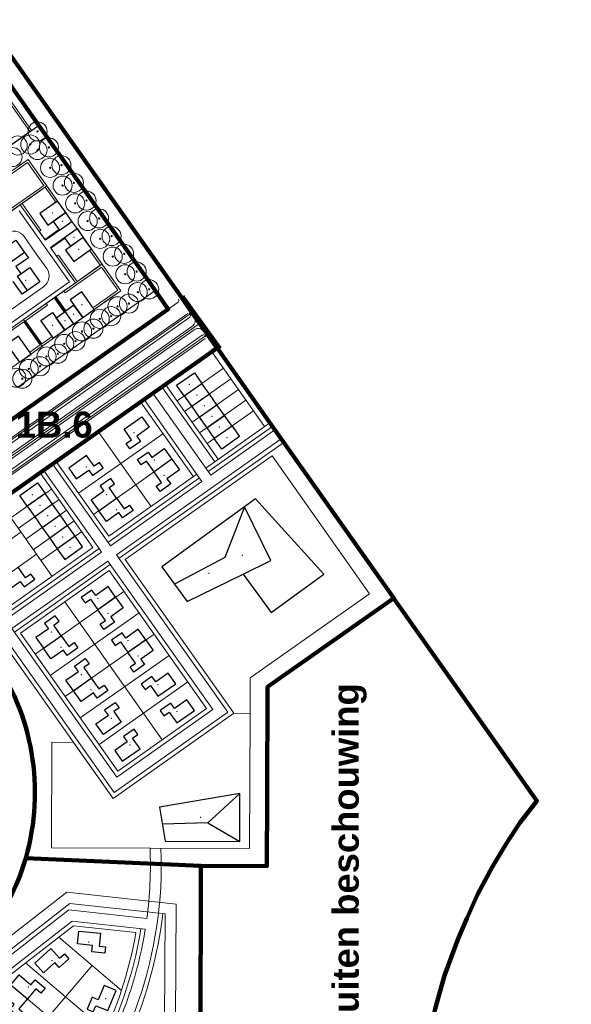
# Model space of a CAD drawing. Extents: x 168554 to 174410, y 515675 to 521218.
# Tile 95 of 110: x 172546 to 172799, y 518476 to 518929. Entities that reach past the tile are written whole.
import ezdxf

# ---------------------------------------------------------------- set-up
doc = ezdxf.new("R2010")
doc.units = 0
doc.header["$MEASUREMENT"] = 0
doc.linetypes.add('VW-1-1_STREEP', pattern=[2, 1, -1])
for name, color, linetype, lineweight in [('Algemeen - 1411 Basislijnen deelgebieden', 5, 'Continuous', 90), ('Algemeen - Fase 1B6 - 1070 Ondergrond - ontwerp', 7, 'Continuous', 9), ('Deelgebied 3.2 - 1070 Ondergrond ontwerp', 7, 'Continuous', 9), ('Deelgebied 3.2 - 1070 Ondergrond ontwerp bomen', 7, 'Continuous', 9), ('Deelgebied 3.2 - 1071 Ondergrond bijgebouwen', 7, 'Continuous', 30), ('Deelgebied 3.2 - 1071 Ondergrond panden', 7, 'Continuous', 30), ('Deelgebied 3.2 - 1071 Ondergrond panden overig', 7, 'Continuous', 30), ('Deelgebied 3.2 - bijgebouwen', 253, 'Continuous', 9), ('Deelgebied 3.2 - grondgebonden woningen', 253, 'Continuous', 9), ('Deelgebied 3.3 - 1070 Ondergrond ontwerp', 7, 'Continuous', 9), ('Deelgebied 3.3 - 1071 Ondergrond panden', 7, 'Continuous', 30), ('Deelgebied 3.3 - 1071 Ondergrond panden overig', 7, 'Continuous', 30), ('Deelgebied 3.3 - appartementen', 190, 'Continuous', 9), ('Deelgebied 3.3 - grondgebonden woningen', 253, 'Continuous', 9), ('Deelgebied 4 - 1070 Ondergrond ontwerp', 7, 'Continuous', 9), ('Deelgebied 4 - 1071 Ondergrond panden', 7, 'Continuous', 30), ('Deelgebied 4 - grondgebonden woningen', 253, 'Continuous', 9), ('Fasering 3', 21, 'Continuous', 0), ('Legenda - Tekst', 7, 'Continuous', 15)]:
    doc.layers.add(name, color=color, linetype=linetype, lineweight=lineweight)
doc.styles.get("Standard").update_dxf_attribs({"font": 'arial.ttf'})

msp = doc.modelspace()

# ---------------------------------------------------------------- hatches: boundary and pattern name
at = {"layer": 'Deelgebied 3.2 - 1070 Ondergrond ontwerp bomen', "ltscale": 0.1}
h = msp.add_hatch(color=256, dxfattribs=at)
edge = h.paths.add_edge_path()
edge.add_arc((172553.96, 518877.73), 0.292, 0, 360)
h = msp.add_hatch(color=256, dxfattribs=at)
edge = h.paths.add_edge_path()
edge.add_arc((172550.59, 518871.68), 0.292, 0, 360)
h = msp.add_hatch(color=256, dxfattribs=at)
edge = h.paths.add_edge_path()
edge.add_arc((172553.92, 518869.12), 0.292, 0, 360)
h = msp.add_hatch(color=256, dxfattribs=at)
edge = h.paths.add_edge_path()
edge.add_arc((172559.16, 518870.37), 0.292, 0, 360)
h = msp.add_hatch(color=256, dxfattribs=at)
edge = h.paths.add_edge_path()
edge.add_arc((172559.69, 518860.95), 0.292, 0, 360)
h = msp.add_hatch(color=256, dxfattribs=at)
edge = h.paths.add_edge_path()
edge.add_arc((172564.92, 518862.19), 0.292, 0, 360)
h = msp.add_hatch(color=256, dxfattribs=at)
edge = h.paths.add_edge_path()
edge.add_arc((172570.69, 518854.02), 0.292, 0, 360)
h = msp.add_hatch(color=256, dxfattribs=at)
edge = h.paths.add_edge_path()
edge.add_arc((172565.45, 518852.78), 0.292, 0, 360)
h = msp.add_hatch(color=256, dxfattribs=at)
edge = h.paths.add_edge_path()
edge.add_arc((172576.45, 518845.85), 0.292, 0, 360)
h = msp.add_hatch(color=256, dxfattribs=at)
edge = h.paths.add_edge_path()
edge.add_arc((172571.22, 518844.6), 0.292, 0, 360)
h = msp.add_hatch(color=256, dxfattribs=at)
edge = h.paths.add_edge_path()
edge.add_arc((172576.98, 518836.43), 0.292, 0, 360)
h = msp.add_hatch(color=256, dxfattribs=at)
edge = h.paths.add_edge_path()
edge.add_arc((172582.22, 518837.68), 0.292, 0, 360)
h = msp.add_hatch(color=256, dxfattribs=at)
edge = h.paths.add_edge_path()
edge.add_arc((172582.75, 518828.26), 0.292, 0, 360)
h = msp.add_hatch(color=256, dxfattribs=at)
edge = h.paths.add_edge_path()
edge.add_arc((172587.98, 518829.51), 0.292, 0, 360)
h = msp.add_hatch(color=256, dxfattribs=at)
edge = h.paths.add_edge_path()
edge.add_arc((172588.51, 518820.09), 0.292, 0, 360)
h = msp.add_hatch(color=256, dxfattribs=at)
edge = h.paths.add_edge_path()
edge.add_arc((172593.75, 518821.34), 0.292, 0, 360)
h = msp.add_hatch(color=256, dxfattribs=at)
edge = h.paths.add_edge_path()
edge.add_arc((172599.52, 518813.17), 0.292, 0, 360)
h = msp.add_hatch(color=256, dxfattribs=at)
edge = h.paths.add_edge_path()
edge.add_arc((172594.28, 518811.92), 0.292, 0, 360)
h = msp.add_hatch(color=256, dxfattribs=at)
edge = h.paths.add_edge_path()
edge.add_arc((172605.28, 518805), 0.292, 0, 360)
h = msp.add_hatch(color=256, dxfattribs=at)
edge = h.paths.add_edge_path()
edge.add_arc((172600.04, 518803.75), 0.292, 0, 360)
h = msp.add_hatch(color=256, dxfattribs=at)
edge = h.paths.add_edge_path()
edge.add_arc((172590.72, 518797.17), 0.292, 0, 360)
h = msp.add_hatch(color=256, dxfattribs=at)
edge = h.paths.add_edge_path()
edge.add_arc((172595.95, 518798.42), 0.292, 0, 360)
h = msp.add_hatch(color=256, dxfattribs=at)
edge = h.paths.add_edge_path()
edge.add_arc((172582.55, 518791.41), 0.292, 0, 360)
h = msp.add_hatch(color=256, dxfattribs=at)
edge = h.paths.add_edge_path()
edge.add_arc((172587.78, 518792.65), 0.292, 0, 360)
h = msp.add_hatch(color=256, dxfattribs=at)
edge = h.paths.add_edge_path()
edge.add_arc((172579.61, 518786.89), 0.292, 0, 360)
h = msp.add_hatch(color=256, dxfattribs=at)
edge = h.paths.add_edge_path()
edge.add_arc((172574.38, 518785.64), 0.292, 0, 360)
h = msp.add_hatch(color=256, dxfattribs=at)
edge = h.paths.add_edge_path()
edge.add_arc((172566.21, 518779.88), 0.292, 0, 360)
h = msp.add_hatch(color=256, dxfattribs=at)
edge = h.paths.add_edge_path()
edge.add_arc((172571.44, 518781.12), 0.292, 0, 360)
h = msp.add_hatch(color=256, dxfattribs=at)
edge = h.paths.add_edge_path()
edge.add_arc((172558.04, 518774.11), 0.292, 0, 360)
h = msp.add_hatch(color=256, dxfattribs=at)
edge = h.paths.add_edge_path()
edge.add_arc((172563.27, 518775.36), 0.292, 0, 360)
h = msp.add_hatch(color=256, dxfattribs=at)
edge = h.paths.add_edge_path()
edge.add_arc((172549.87, 518768.35), 0.292, 0, 360)
h = msp.add_hatch(color=256, dxfattribs=at)
edge = h.paths.add_edge_path()
edge.add_arc((172555.1, 518769.59), 0.292, 0, 360)
h = msp.add_hatch(color=256, dxfattribs=at)
edge = h.paths.add_edge_path()
edge.add_arc((172546.93, 518763.83), 0.292, 0, 360)

# ---------------------------------------------------------------- linework, layer by layer
at = {"layer": 'Algemeen - 1411 Basislijnen deelgebieden'}
msp.add_line((172548.5, 518543.11), (172628.98, 518539.55), dxfattribs=at)
for points in [[(172636.49, 518777.99), (172632.57, 518783.55), (172624.5, 518794.99), (172620.58, 518800.55), (172619.17, 518802.56), (172479.89, 519000), (172309.11, 519242.1), (172302.57, 519237.49)], [(172519.28, 518930.35), (172523.9, 518923.81), (172526.16, 518920.6), (172527.49, 518918.72), (172528.51, 518917.28), (172533.12, 518910.74), (172537.73, 518904.2), (172542.34, 518897.67), (172546.96, 518891.13), (172551.57, 518884.59), (172554.45, 518880.51), (172605.76, 518807.79), (172608.07, 518804.52), (172614.05, 518795.93), (172497.72, 518713.87), (172488.73, 518707.53)], [(172636.49, 518777.99), (172634.29, 518776.44), (172513.63, 518691.31), (172504.64, 518684.97), (172502.35, 518683.36)], [(172717.75, 518662.81), (172660.53, 518743.92), (172636.49, 518777.99)], [(172717.75, 518662.81), (172659.73, 518621.9), (172659.53, 518571.85), (172659.41, 518539.42), (172628.98, 518539.55)], [(172717.75, 518662.81), (172718.17, 518662.21), (172783.64, 518569.39), (172783.32, 518569.01), (172775.71, 518559.28), (172775.44, 518558.86), (172769.43, 518549.64), (172763.12, 518538.98), (172756.29, 518526.33), (172751.36, 518515.34), (172747.28, 518505.57), (172741.18, 518489.09), (172736.82, 518473.7), (172733.59, 518459.04), (172731.03, 518443.58), (172730.23, 518435.47), (172729.52, 518425.48)]]:
    msp.add_lwpolyline(points, dxfattribs=at)
for points in [[(172548.5, 518543.11, 0.22751), (172532.62, 518636.36), (172500.51, 518682.06), (172502.35, 518683.36)], [(172548.5, 518543.11, -0.160526), (172509.74, 518486.3), (172493.89, 518474.16), (172489.77, 518471.1), (172452.12, 518445.81)]]:
    msp.add_lwpolyline(points, format="xyb", dxfattribs=at)
at = {"layer": 'Algemeen - 1411 Basislijnen deelgebieden', "ltscale": 3}
msp.add_lwpolyline([(172628.9, 518435.92), (172628.95, 518488.07), (172628.97, 518508.74), (172628.98, 518539.55)], dxfattribs=at)
at = {"layer": 'Algemeen - Fase 1B6 - 1070 Ondergrond - ontwerp'}
for p, q in [((172621.02, 518799.07), (172619.62, 518801.09)), ((172620.33, 518801.6), (172620.89, 518800.82)), ((172620.74, 518801.89), (172621.29, 518801.11)), ((172620.89, 518800.82), (172637.41, 518777.76)), ((172621.7, 518801.4), (172621.15, 518802.18)), ((172621.29, 518801.11), (172637.82, 518778.05)), ((172638.22, 518778.34), (172621.7, 518801.4)), ((172618.56, 518799.12), (172497.72, 518713.87)), ((172626, 518791.7), (172621.02, 518799.07)), ((172623, 518793.93), (172501.64, 518708.31)), ((172623.65, 518793.41), (172502.1, 518707.66)), ((172502.79, 518706.68), (172623.93, 518792.13)), ((172624.18, 518793.51), (172623.78, 518794.1)), ((172505.09, 518703.41), (172625.37, 518788.26)), ((172505.67, 518702.59), (172628.95, 518789.56)), ((172626.48, 518786.59), (172506.25, 518701.77)), ((172629.61, 518783.9), (172508.55, 518698.51)), ((172509.24, 518697.52), (172630.71, 518783.21)), ((172509.71, 518696.87), (172630.97, 518782.42)), ((172636.49, 518776.78), (172629.96, 518785.99)), ((172631.4, 518783.09), (172631, 518783.66)), ((172637.41, 518777.76), (172637.56, 518777.55)), ((172637.82, 518778.05), (172637.97, 518777.84)), ((172638.37, 518778.13), (172638.22, 518778.34)), ((172513.63, 518691.31), (172634.29, 518776.44))]:
    msp.add_line(p, q, dxfattribs=at)
for centre, radius, start, end in [((172617.99, 518799.94), 1, 305.2013, 34.7849), ((172623.37, 518793.82), 0.5, 305.2013, 34.0772), ((172623.35, 518792.95), 1, 305.2013, 34.0772), ((172623.93, 518790.3), 2.5, 305.2013, 34.0772), ((172627.92, 518784.55), 2.5, 35.3271, 125.2013), ((172630.18, 518783.09), 1, 35.3271, 125.2013), ((172631, 518782.8), 0.5, 35.3271, 125.2013), ((172634.86, 518775.62), 1, 35.3271, 125.2013)]:
    msp.add_arc(centre, radius, start, end, dxfattribs=at)
at = {"layer": 'Deelgebied 3.2 - 1070 Ondergrond ontwerp'}
for p, q in [((172551.18, 518878.2), (172310.78, 519218.92)), ((172342.48, 519173.99), (172551.18, 518878.2)), ((172551.18, 518878.2), (172506.79, 518941.12)), ((172550.37, 518877.62), (172508.28, 518937.27)), ((172508.28, 518937.27), (172550.37, 518877.62)), ((172546.96, 518891.13), (172542.34, 518897.67)), ((172542.34, 518897.67), (172546.96, 518891.13)), ((172546.96, 518891.13), (172542.34, 518897.67)), ((172546.96, 518891.13), (172542.34, 518897.67)), ((172551.57, 518884.59), (172546.96, 518891.13)), ((172546.96, 518891.13), (172551.57, 518884.59)), ((172551.57, 518884.59), (172546.96, 518891.13)), ((172551.57, 518884.59), (172546.96, 518891.13)), ((172554.45, 518880.51), (172551.57, 518884.59)), ((172551.57, 518884.59), (172554.45, 518880.51)), ((172554.45, 518880.51), (172551.57, 518884.59)), ((172554.45, 518880.51), (172551.57, 518884.59)), ((172431.88, 518794.04), (172554.45, 518880.51)), ((172554.45, 518880.51), (172431.88, 518794.04)), ((172431.88, 518794.04), (172550.37, 518877.62)), ((172554.46, 518880.51), (172505.42, 518845.92)), ((172550.37, 518877.62), (172551.18, 518878.2)), ((172551.18, 518878.2), (172554.45, 518880.51)), ((172554.45, 518880.51), (172605.76, 518807.79)), ((172605.76, 518807.79), (172554.45, 518880.51)), ((172560.04, 518872.59), (172554.45, 518880.51)), ((172608.07, 518804.52), (172554.46, 518880.51)), ((172561.66, 518870.28), (172560.04, 518872.59)), ((172605.76, 518807.79), (172561.66, 518870.28)), ((172512.82, 518838.9), (172549.59, 518864.84)), ((172512.82, 518838.9), (172549.59, 518864.84)), ((172529.58, 518850.72), (172549.59, 518864.84)), ((172549.59, 518864.84), (172545.51, 518861.96)), ((172546.08, 518861.14), (172549.35, 518863.45)), ((172549.35, 518863.45), (172556.85, 518852.83)), ((172549.59, 518864.84), (172558.24, 518852.59)), ((172549.59, 518864.84), (172592.26, 518804.38)), ((172563.14, 518845.64), (172549.59, 518864.84)), ((172549.59, 518864.84), (172558.24, 518852.59)), ((172539.14, 518856.24), (172546.08, 518861.14)), ((172558.24, 518852.59), (172521.47, 518826.64)), ((172558.24, 518852.59), (172537.83, 518838.18)), ((172553.58, 518850.52), (172541.32, 518841.87)), ((172558.24, 518852.59), (172545.98, 518843.94)), ((172545.98, 518843.94), (172558.24, 518852.59)), ((172546.8, 518844.51), (172554.16, 518849.7)), ((172556.85, 518852.83), (172553.58, 518850.52)), ((172554.16, 518849.7), (172557.43, 518852.01)), ((172557.43, 518852.01), (172562.32, 518845.07)), ((172569.77, 518836.24), (172558.24, 518852.59)), ((172558.24, 518852.59), (172569.77, 518836.24)), ((172562.32, 518845.07), (172563.14, 518845.64)), ((172545.98, 518843.94), (172541.9, 518841.06)), ((172541.9, 518841.06), (172545.98, 518843.94)), ((172545.5, 518841.15), (172568.57, 518808.47)), ((172568.57, 518808.47), (172545.5, 518841.15)), ((172545.98, 518843.94), (172557.52, 518827.6)), ((172557.23, 518828), (172545.98, 518843.94)), ((172545.98, 518843.94), (172554.64, 518831.67)), ((172557.52, 518827.6), (172545.98, 518843.94)), ((172555.46, 518832.25), (172546.8, 518844.51)), ((172557.52, 518827.6), (172569.77, 518836.24)), ((172569.77, 518836.24), (172557.52, 518827.6)), ((172569.77, 518836.24), (172564.06, 518832.19)), ((172572.08, 518832.97), (172569.77, 518836.24)), ((172554.64, 518831.67), (172555.46, 518832.25)), ((172563.76, 518832.62), (172557.23, 518828)), ((172564.05, 518832.21), (172557.52, 518827.6)), ((172557.52, 518827.6), (172564.05, 518832.21)), ((172572.08, 518832.97), (172559.82, 518824.33)), ((172559.82, 518824.33), (172572.08, 518832.97)), ((172564.05, 518832.21), (172563.76, 518832.62)), ((172564.06, 518832.19), (172564.05, 518832.21)), ((172566.36, 518828.94), (172572.08, 518832.97)), ((172583.61, 518816.63), (172572.08, 518832.97)), ((172572.08, 518832.97), (172583.61, 518816.63)), ((172552.91, 518821.98), (172547.76, 518829.28)), ((172547.76, 518829.28), (172552.91, 518821.98)), ((172552.91, 518821.98), (172547.76, 518829.28)), ((172552.91, 518821.98), (172547.76, 518829.28)), ((172557.52, 518827.6), (172557.23, 518828)), ((172557.23, 518828), (172557.52, 518827.6)), ((172559.82, 518824.33), (172566.36, 518828.94)), ((172566.36, 518828.94), (172559.82, 518824.33)), ((172560.11, 518823.92), (172566.65, 518828.53)), ((172566.65, 518828.53), (172566.36, 518828.94)), ((172559.82, 518824.33), (172571.35, 518807.99)), ((172562.72, 518820.21), (172559.82, 518824.33)), ((172559.82, 518824.33), (172560.11, 518823.92)), ((172571.35, 518807.99), (172559.82, 518824.33)), ((172578.71, 518823.57), (172577.9, 518823)), ((172577.9, 518823), (172582.79, 518816.06)), ((172592.26, 518804.38), (172578.71, 518823.57)), ((172558.14, 518814.57), (172552.91, 518821.98)), ((172552.91, 518821.98), (172558.14, 518814.57)), ((172558.14, 518814.57), (172552.91, 518821.98)), ((172558.14, 518814.57), (172552.91, 518821.98)), ((172563.54, 518820.79), (172562.72, 518820.21)), ((172571.35, 518807.99), (172562.72, 518820.21)), ((172562.72, 518820.21), (172571.35, 518807.99)), ((172572.17, 518808.56), (172563.54, 518820.79)), ((172583.61, 518816.63), (172547.42, 518791.1)), ((172583.61, 518816.63), (172561.94, 518801.35)), ((172571.35, 518807.99), (172583.61, 518816.63)), ((172583.61, 518816.63), (172571.35, 518807.99)), ((172579.52, 518813.75), (172571.35, 518807.99)), ((172582.79, 518816.06), (172579.52, 518813.75)), ((172580.1, 518812.93), (172583.37, 518815.24)), ((172583.37, 518815.24), (172590.86, 518804.62)), ((172592.26, 518804.38), (172583.61, 518816.63)), ((172592.26, 518804.38), (172583.61, 518816.63)), ((172571.93, 518807.17), (172580.1, 518812.93)), ((172490.64, 518753.49), (172568.57, 518808.47)), ((172496.77, 518763.93), (172556.69, 518806.21)), ((172535.4, 518791.19), (172556.69, 518806.21)), ((172556.69, 518806.21), (172535.4, 518791.19)), ((172535.4, 518791.19), (172556.69, 518806.21)), ((172568.57, 518808.47), (172539.27, 518787.79)), ((172592.26, 518804.38), (172541.52, 518768.58)), ((172545.06, 518760.06), (172608.07, 518804.52)), ((172556.07, 518778.84), (172592.26, 518804.38)), ((172562.35, 518801.64), (172571.35, 518807.99)), ((172571.35, 518807.99), (172566.04, 518804.24)), ((172566.04, 518804.24), (172566.62, 518803.42)), ((172566.62, 518803.42), (172571.93, 518807.17)), ((172570.6, 518789.1), (172592.26, 518804.38)), ((172571.35, 518807.99), (172572.17, 518808.56)), ((172590.86, 518804.62), (172587.59, 518802.31)), ((172588.17, 518801.49), (172592.26, 518804.38)), ((172608.07, 518804.52), (172604.8, 518802.21)), ((172604.8, 518802.21), (172608.07, 518804.52)), ((172604.8, 518802.21), (172608.07, 518804.52)), ((172605.76, 518807.79), (172608.07, 518804.52)), ((172608.07, 518804.52), (172605.76, 518807.79)), ((172608.07, 518804.52), (172605.76, 518807.79)), ((172561.94, 518801.35), (172547.42, 518791.1)), ((172557.87, 518798.47), (172561.94, 518801.35)), ((172561.94, 518801.35), (172561.54, 518801.06)), ((172561.54, 518801.06), (172566.15, 518794.52)), ((172561.94, 518801.35), (172562.35, 518801.64)), ((172562.35, 518801.64), (172561.94, 518801.35)), ((172561.94, 518801.35), (172566.56, 518794.81)), ((172566.56, 518794.81), (172561.94, 518801.35)), ((172561.94, 518801.35), (172570.6, 518789.1)), ((172570.6, 518789.1), (172561.94, 518801.35)), ((172566.97, 518795.1), (172562.35, 518801.64)), ((172587.59, 518802.31), (172579.42, 518796.54)), ((172580, 518795.73), (172588.17, 518801.49)), ((172604.8, 518802.21), (172593.36, 518794.14)), ((172593.36, 518794.14), (172604.8, 518802.21)), ((172593.36, 518794.14), (172604.8, 518802.21)), ((172547.42, 518791.1), (172557.87, 518798.47)), ((172557.87, 518798.47), (172547.42, 518791.1)), ((172548.41, 518790.57), (172558.45, 518797.65)), ((172558.45, 518797.65), (172557.87, 518798.47)), ((172566.56, 518794.81), (172566.97, 518795.1)), ((172579.42, 518796.54), (172580, 518795.73)), ((172547.42, 518791.1), (172532.89, 518780.84)), ((172547.42, 518791.1), (172532.89, 518780.84)), ((172547.42, 518791.1), (172536.98, 518783.74)), ((172540.55, 518786.25), (172547.42, 518791.1)), ((172593.36, 518794.14), (172545.06, 518760.06)), ((172545.06, 518760.06), (172593.36, 518794.14)), ((172545.06, 518760.06), (172593.36, 518794.14)), ((172556.07, 518778.84), (172547.42, 518791.1)), ((172547.42, 518791.1), (172556.07, 518778.84)), ((172547.42, 518791.1), (172556.07, 518778.84)), ((172556.07, 518778.84), (172547.42, 518791.1)), ((172556.07, 518778.84), (172547.42, 518791.1)), ((172547.42, 518791.1), (172556.07, 518778.84)), ((172555.9, 518779.95), (172548.41, 518790.57)), ((172566.15, 518794.52), (172566.56, 518794.81)), ((172537.56, 518782.92), (172547.59, 518790)), ((172547.59, 518790), (172555.08, 518779.37)), ((172556.07, 518778.84), (172570.6, 518789.1)), ((172560.63, 518783.28), (172555.9, 518779.95)), ((172556.07, 518778.84), (172561.2, 518782.47)), ((172561.2, 518782.47), (172560.63, 518783.28)), ((172541.52, 518768.58), (172556.07, 518778.84)), ((172541.52, 518768.58), (172556.07, 518778.84)), ((172555.08, 518779.37), (172550.34, 518776.03)), ((172550.92, 518775.21), (172556.07, 518778.84)), ((172550.34, 518776.03), (172550.92, 518775.21))]:
    msp.add_line(p, q, dxfattribs=at)
at = {"layer": 'Deelgebied 3.2 - 1070 Ondergrond ontwerp', "linetype": 'VW-1-1_STREEP'}
msp.add_line((172554.45, 518880.51), (172510.06, 518943.42), dxfattribs=at)
at = {"layer": 'Deelgebied 3.2 - 1070 Ondergrond ontwerp'}
for centre, start, end in [((172542.86, 518825.82), 35.206, 125.2021), ((172542.86, 518825.82), 35.206, 125.2021), ((172542.86, 518825.82), 35.206, 125.2021), ((172542.86, 518825.82), 35.206, 125.2021), ((172553.24, 518811.11), 305.206, 35.206), ((172553.24, 518811.11), 305.206, 35.206), ((172553.24, 518811.11), 305.206, 35.206), ((172553.24, 518811.11), 305.206, 35.206)]:
    msp.add_arc(centre, 6, start, end, dxfattribs=at)
at = {"layer": 'Deelgebied 3.2 - 1070 Ondergrond ontwerp bomen'}
for centre, radius in [((172553.96, 518877.73), 4.39), ((172553.96, 518877.73), 0.0877), ((172544.79, 518871.24), 4.39), ((172550.59, 518871.68), 4.39), ((172553.92, 518869.12), 4.39), ((172559.16, 518870.37), 4.39), ((172542.42, 518865.91), 4.39), ((172550.59, 518871.68), 0.0877), ((172553.92, 518869.12), 0.0877), ((172559.16, 518870.37), 0.0877), ((172559.69, 518860.95), 4.39), ((172564.92, 518862.19), 4.39), ((172559.69, 518860.95), 0.0877), ((172564.92, 518862.19), 0.0877), ((172565.45, 518852.78), 4.39), ((172570.69, 518854.02), 4.39), ((172570.69, 518854.02), 0.0877), ((172565.45, 518852.78), 0.0877), ((172576.45, 518845.85), 4.39), ((172571.22, 518844.6), 4.39), ((172576.45, 518845.85), 0.0877), ((172571.22, 518844.6), 0.0877), ((172576.98, 518836.43), 4.39), ((172582.22, 518837.68), 4.39), ((172576.98, 518836.43), 0.0877), ((172582.22, 518837.68), 0.0877), ((172582.75, 518828.26), 4.39), ((172587.98, 518829.51), 4.39), ((172582.75, 518828.26), 0.0877), ((172587.98, 518829.51), 0.0877), ((172588.51, 518820.09), 4.39), ((172593.75, 518821.34), 4.39), ((172588.51, 518820.09), 0.0877), ((172593.75, 518821.34), 0.0877), ((172594.28, 518811.92), 4.39), ((172599.52, 518813.17), 4.39), ((172599.52, 518813.17), 0.0877), ((172594.28, 518811.92), 0.0877), ((172605.28, 518805), 4.39), ((172600.04, 518803.75), 4.39), ((172605.28, 518805), 0.0877), ((172590.72, 518797.17), 4.39), ((172595.95, 518798.42), 4.39), ((172600.04, 518803.75), 0.0877), ((172582.55, 518791.41), 4.39), ((172587.78, 518792.65), 4.39), ((172590.72, 518797.17), 0.0877), ((172595.95, 518798.42), 0.0877), ((172579.61, 518786.89), 4.39), ((172582.55, 518791.41), 0.0877), ((172587.78, 518792.65), 0.0877), ((172574.38, 518785.64), 4.39), ((172579.61, 518786.89), 0.0877), ((172566.21, 518779.88), 4.39), ((172571.44, 518781.12), 4.39), ((172574.38, 518785.64), 0.0877), ((172558.04, 518774.11), 4.39), ((172563.27, 518775.36), 4.39), ((172566.21, 518779.88), 0.0877), ((172571.44, 518781.12), 0.0877), ((172549.87, 518768.35), 4.39), ((172555.1, 518769.59), 4.39), ((172558.04, 518774.11), 0.0877), ((172563.27, 518775.36), 0.0877), ((172544.15, 518764.31), 4.39), ((172546.93, 518763.83), 4.39), ((172549.87, 518768.35), 0.0877), ((172555.1, 518769.59), 0.0877), ((172546.93, 518763.83), 0.0877)]:
    msp.add_circle(centre, radius, dxfattribs=at)
at = {"layer": 'Deelgebied 3.2 - 1070 Ondergrond ontwerp bomen', "ltscale": 0.1}
for centre in [(172553.96, 518877.73), (172550.59, 518871.68), (172553.92, 518869.12), (172559.16, 518870.37), (172559.69, 518860.95), (172564.92, 518862.19), (172570.69, 518854.02), (172565.45, 518852.78), (172576.45, 518845.85), (172571.22, 518844.6), (172576.98, 518836.43), (172582.22, 518837.68), (172582.75, 518828.26), (172587.98, 518829.51), (172588.51, 518820.09), (172593.75, 518821.34), (172599.52, 518813.17), (172594.28, 518811.92), (172605.28, 518805), (172600.04, 518803.75), (172590.72, 518797.17), (172595.95, 518798.42), (172582.55, 518791.41), (172587.78, 518792.65), (172579.61, 518786.89), (172574.38, 518785.64), (172566.21, 518779.88), (172571.44, 518781.12), (172558.04, 518774.11), (172563.27, 518775.36), (172549.87, 518768.35), (172555.1, 518769.59), (172546.93, 518763.83)]:
    msp.add_circle(centre, 0.292, dxfattribs=at)
at = {"layer": 'Deelgebied 3.2 - 1071 Ondergrond bijgebouwen'}
msp.add_line((172570.6, 518789.1), (172566.56, 518794.81), dxfattribs=at)
for points in [[(172566.87, 518840.33), (172561.17, 518836.27), (172564.06, 518832.19), (172569.77, 518836.24)], [(172572.08, 518832.97), (172574.98, 518828.89), (172569.27, 518824.84), (172566.37, 518828.92)]]:
    msp.add_lwpolyline(points, close=True, dxfattribs=at)
for points in [[(172570.6, 518789.1), (172574.69, 518791.98), (172570.65, 518797.7), (172566.56, 518794.81)], [(172570.6, 518789.1), (172566.51, 518786.21), (172562.47, 518791.92), (172566.56, 518794.81)]]:
    msp.add_lwpolyline(points, dxfattribs=at)
at = {"layer": 'Deelgebied 3.2 - 1071 Ondergrond panden', "linetype": 'Continuous'}
for points in [[(172563.12, 518845.63), (172554.96, 518839.85), (172558.71, 518834.54), (172566.87, 518840.32)], [(172574.98, 518828.89), (172566.82, 518823.11), (172570.57, 518817.81), (172578.73, 518823.59)], [(172574.23, 518803.9), (172568.92, 518800.15), (172574.69, 518791.98), (172580, 518795.73)], [(172560.75, 518794.39), (172566.51, 518786.22), (172561.2, 518782.47), (172555.44, 518790.64)], [(172545.18, 518783.38), (172539.86, 518779.64), (172545.61, 518771.46), (172550.93, 518775.19)]]:
    msp.add_lwpolyline(points, close=True, dxfattribs=at)
at = {"layer": 'Deelgebied 3.2 - 1071 Ondergrond panden'}
for points in [[(172537.02, 518816.67), (172540.3, 518818.97), (172537.42, 518823.06), (172543.97, 518827.66), (172547.99, 518821.93), (172549.72, 518819.47), (172543.99, 518815.45)], [(172543.99, 518815.45), (172546.29, 518812.18), (172550.38, 518815.05), (172554.98, 518808.5), (172549.25, 518804.48), (172546.79, 518802.76), (172542.73, 518808.54)]]:
    msp.add_lwpolyline(points, dxfattribs=at)
at = {"layer": 'Deelgebied 3.2 - 1071 Ondergrond panden overig'}
for p, q in [((172547.99, 518821.93), (172541.45, 518817.33)), ((172544.65, 518811.03), (172546.29, 518812.18)), ((172549.25, 518804.48), (172544.65, 518811.03))]:
    msp.add_line(p, q, dxfattribs=at)
at = {"layer": 'Deelgebied 3.2 - bijgebouwen'}
for p in [(172565.46, 518836.28), (172570.67, 518828.93), (172570.61, 518793.43), (172566.52, 518790.54)]:
    msp.add_point(p, dxfattribs=at)
at = {"layer": 'Deelgebied 3.2 - grondgebonden woningen'}
for p in [(172560.96, 518840.12), (172572.82, 518823.39), (172548.42, 518809.14), (172574.43, 518797.98), (172560.95, 518788.47)]:
    msp.add_point(p, dxfattribs=at)
at = {"layer": 'Deelgebied 3.3 - 1070 Ondergrond ontwerp'}
for p, q in [((172612.73, 518761.22), (172634.04, 518776.26)), ((172634.04, 518776.26), (172658.37, 518741.78)), ((172607.01, 518757.19), (172611.1, 518760.07)), ((172611.1, 518760.07), (172612.73, 518761.22)), ((172635.42, 518725.59), (172611.1, 518760.07)), ((172637.05, 518726.74), (172612.73, 518761.22)), ((172601.29, 518753.16), (172602.92, 518754.31)), ((172602.92, 518754.31), (172607.01, 518757.19)), ((172629.55, 518716.56), (172602.92, 518754.31)), ((172633.64, 518719.44), (172607.01, 518757.19)), ((172581.87, 518739.46), (172601.29, 518753.16)), ((172625.61, 518718.67), (172601.29, 518753.16)), ((172660.82, 518743.51), (172631.33, 518722.71)), ((172568.98, 518730.37), (172581.87, 518739.46)), ((172558.36, 518722.87), (172568.98, 518730.37)), ((172556.72, 518721.72), (172558.36, 518722.87)), ((172586.77, 518691.27), (172562.44, 518725.75)), ((172536.3, 518707.31), (172556.72, 518721.72)), ((172555.09, 518720.57), (172579.42, 518686.08)), ((172556.72, 518721.72), (172582.2, 518685.6)), ((172627.25, 518719.82), (172586.77, 518691.27)), ((172579.42, 518686.08), (172540.19, 518658.41)), ((172583.36, 518683.97), (172582.2, 518685.6))]:
    msp.add_line(p, q, dxfattribs=at)
for points in [[(172639.42, 518768.64), (172618.1, 518753.6)], [(172642.88, 518763.74), (172621.56, 518748.7)], [(172646.34, 518758.83), (172625.02, 518743.8)], [(172649.8, 518753.93), (172628.48, 518738.89)], [(172653.25, 518749.03), (172631.94, 518733.99)], [(172661.97, 518741.87), (172632.48, 518721.07)], [(172606.02, 518705.22), (172581.87, 518739.46)], [(172666.01, 518736.15), (172590.32, 518682.76)], [(172611.61, 518738.53), (172592.18, 518724.83)], [(172663.12, 518740.24), (172633.64, 518719.44)], [(172667.16, 518734.52), (172591.48, 518681.13)], [(172661.78, 518728.28), (172594.26, 518680.65)], [(172587.44, 518686.85), (172560.81, 518724.6)], [(172572.76, 518711.13), (172592.18, 518724.83)], [(172613.16, 518724.94), (172599.1, 518715.02)], [(172628.4, 518718.19), (172586.29, 518688.48)], [(172579.68, 518701.32), (172599.1, 518715.02)], [(172629.55, 518716.56), (172587.44, 518686.85)], [(172560.39, 518713.05), (172541.6, 518699.79)], [(172536.3, 518707.31), (172560.62, 518672.82)], [(172563.85, 518708.15), (172545.06, 518694.89)], [(172567.31, 518703.24), (172548.52, 518689.98)], [(172570.77, 518698.34), (172551.98, 518685.08)], [(172546.21, 518693.25), (172525.78, 518678.84)], [(172574.23, 518693.44), (172555.43, 518680.18)], [(172553.42, 518683.04), (172532.99, 518668.63)], [(172538.03, 518645.87), (172589.18, 518573.36), (172641.48, 518610.25), (172590.32, 518682.76)], [(172583.36, 518683.97), (172540.87, 518653.99)], [(172582.2, 518685.6), (172541.35, 518656.78)], [(172594.26, 518680.65), (172644.27, 518609.77), (172588.7, 518570.57), (172537.55, 518643.08)], [(172586.24, 518679.88), (172542.11, 518648.75)], [(172542.11, 518648.75), (172590.39, 518580.32), (172634.51, 518611.45), (172586.24, 518679.88)], [(172587.39, 518678.25), (172543.27, 518647.12)], [(172552.82, 518637.04), (172593.68, 518665.86)], [(172566.48, 518661.05), (172611.3, 518597.52)], [(172559.74, 518627.24), (172600.6, 518656.06)], [(172566.66, 518617.43), (172607.51, 518646.25)], [(172573.57, 518607.63), (172614.43, 518636.45)], [(172582.22, 518595.37), (172623.08, 518624.19)]]:
    msp.add_lwpolyline(points, dxfattribs=at)
for points in [[(172644.27, 518609.77), (172594.26, 518680.65), (172661.78, 518728.27), (172706.6, 518664.73), (172651.75, 518626.06), (172651.68, 518609.74), (172644.27, 518609.77)], [(172590.87, 518583.11), (172631.72, 518611.93), (172586.91, 518675.46), (172546.05, 518646.64)]]:
    msp.add_lwpolyline(points, close=True, dxfattribs=at)
at = {"layer": 'Deelgebied 3.3 - 1070 Ondergrond ontwerp', "flags": 128}
msp.add_lwpolyline([(172651.68, 518609.74), (172644.27, 518609.77), (172588.7, 518570.57), (172570.5, 518596.37), (172560.5, 518596.41), (172560.3, 518547.84), (172651.44, 518547.46), (172651.68, 518609.74)], dxfattribs=at)
at = {"layer": 'Deelgebied 3.3 - 1071 Ondergrond panden'}
for p, q in [((172621.37, 518755.91), (172629.54, 518761.67)), ((172633, 518756.77), (172629.54, 518761.67)), ((172621.37, 518755.91), (172624.83, 518751)), ((172633, 518756.77), (172624.83, 518751)), ((172636.46, 518751.87), (172633, 518756.77)), ((172624.83, 518751), (172628.29, 518746.1)), ((172628.29, 518746.1), (172636.46, 518751.87)), ((172639.92, 518746.96), (172636.46, 518751.87)), ((172628.29, 518746.1), (172631.75, 518741.2)), ((172631.75, 518741.2), (172639.92, 518746.96)), ((172643.38, 518742.06), (172639.92, 518746.96)), ((172631.75, 518741.2), (172635.21, 518736.3)), ((172643.38, 518742.06), (172635.21, 518736.3)), ((172615.71, 518726.75), (172607.54, 518720.98)), ((172557.37, 518710.91), (172549.2, 518705.15)), ((172560.83, 518706.01), (172557.37, 518710.91)), ((172549.2, 518705.15), (172552.66, 518700.25)), ((172560.83, 518706.01), (172552.66, 518700.25)), ((172564.29, 518701.11), (172560.83, 518706.01)), ((172582.13, 518703.05), (172590.3, 518708.82)), ((172552.66, 518700.25), (172556.11, 518695.34)), ((172556.11, 518695.34), (172564.29, 518701.11)), ((172567.74, 518696.21), (172564.29, 518701.11)), ((172556.11, 518695.34), (172559.57, 518690.44)), ((172567.74, 518696.21), (172559.57, 518690.44)), ((172571.2, 518691.3), (172567.74, 518696.21)), ((172571.2, 518691.3), (172563.03, 518685.54)), ((172559.57, 518690.44), (172563.03, 518685.54)), ((172589.86, 518663.17), (172581.69, 518657.41)), ((172556.64, 518639.73), (172564.81, 518645.5)), ((172603.7, 518643.56), (172595.53, 518637.8)), ((172570.47, 518620.12), (172578.64, 518625.89))]:
    msp.add_line(p, q, dxfattribs=at)
for points in [[(172621.37, 518755.91), (172617.91, 518760.81), (172626.09, 518766.57), (172629.54, 518761.67)], [(172643.38, 518742.06), (172646.84, 518737.16), (172638.67, 518731.39), (172635.21, 518736.3)], [(172607.54, 518720.98), (172604.08, 518725.88), (172601.63, 518724.15), (172599.9, 518726.6), (172604.8, 518730.06), (172606.53, 518727.61), (172612.25, 518731.65), (172615.71, 518726.75)], [(172615.71, 518726.75), (172619.17, 518721.84), (172613.45, 518717.81), (172615.18, 518715.36), (172610.28, 518711.9), (172608.55, 518714.35), (172611, 518716.08), (172607.54, 518720.98)], [(172549.2, 518705.15), (172545.74, 518710.05), (172553.91, 518715.82), (172557.37, 518710.91)], [(172590.3, 518708.82), (172586.84, 518713.72), (172589.3, 518715.45), (172587.57, 518717.9), (172582.66, 518714.44), (172584.39, 518711.99), (172578.67, 518707.96), (172582.13, 518703.05)], [(172590.3, 518708.82), (172593.76, 518703.91), (172596.21, 518705.64), (172597.94, 518703.19), (172593.04, 518699.73), (172591.31, 518702.18), (172585.59, 518698.15), (172582.13, 518703.05)], [(172563.03, 518685.54), (172566.49, 518680.64), (172574.66, 518686.4), (172571.2, 518691.3)], [(172536.8, 518671.32), (172540.26, 518666.42), (172545.98, 518670.45), (172547.71, 518668), (172552.61, 518671.46), (172550.88, 518673.91), (172548.43, 518672.18), (172544.97, 518677.08)], [(172589.86, 518663.17), (172586.4, 518668.08), (172580.69, 518664.04), (172578.96, 518666.49), (172574.05, 518663.03), (172575.78, 518660.58), (172578.23, 518662.31), (172581.69, 518657.41)], [(172589.86, 518663.17), (172593.32, 518658.27), (172587.6, 518654.24), (172589.33, 518651.78), (172584.43, 518648.33), (172582.7, 518650.78), (172585.15, 518652.51), (172581.69, 518657.41)], [(172564.81, 518645.5), (172561.35, 518650.4), (172563.8, 518652.13), (172562.07, 518654.58), (172557.17, 518651.12), (172558.9, 518648.67), (172553.18, 518644.64), (172556.64, 518639.73)], [(172564.81, 518645.5), (172568.27, 518640.6), (172570.72, 518642.32), (172572.45, 518639.87), (172567.54, 518636.41), (172565.82, 518638.87), (172560.1, 518634.83), (172556.64, 518639.73)], [(172603.7, 518643.56), (172600.24, 518648.47), (172594.52, 518644.43), (172592.79, 518646.88), (172587.89, 518643.42), (172589.62, 518640.97), (172592.07, 518642.7), (172595.53, 518637.8)], [(172603.7, 518643.56), (172607.16, 518638.66), (172601.44, 518634.62), (172603.17, 518632.17), (172598.26, 518628.71), (172596.53, 518631.17), (172598.99, 518632.9), (172595.53, 518637.8)], [(172570.47, 518620.12), (172567.01, 518625.03), (172572.73, 518629.06), (172571, 518631.51), (172575.91, 518634.97), (172577.64, 518632.52), (172575.18, 518630.79), (172578.64, 518625.89)], [(172578.64, 518625.89), (172582.1, 518620.98), (172584.55, 518622.71), (172586.28, 518620.26), (172581.38, 518616.8), (172579.65, 518619.25), (172573.93, 518615.22), (172570.47, 518620.12)]]:
    msp.add_lwpolyline(points, dxfattribs=at)
for points in [[(172601.88, 518746.36), (172605.34, 518741.46), (172599.62, 518737.42), (172601.35, 518734.97), (172596.45, 518731.51), (172594.72, 518733.96), (172597.17, 518735.69), (172593.71, 518740.59)], [(172576.47, 518728.43), (172568.3, 518722.66), (172571.75, 518717.76), (172577.47, 518721.79), (172579.2, 518719.34), (172584.11, 518722.8), (172582.38, 518725.25), (172579.93, 518723.52)], [(172654.13, 518708.55), (172611.16, 518677.24), (172622.8, 518661.28), (172648.53, 518673.9), (172661.42, 518656.22), (172685.64, 518673.89)], [(172614.01, 518628.28), (172608.29, 518624.24), (172606.56, 518626.7), (172601.66, 518623.24), (172603.38, 518620.79), (172605.84, 518622.51), (172609.29, 518617.61), (172617.47, 518623.37)], [(172589.67, 518614.79), (172591.4, 518612.34), (172588.95, 518610.61), (172592.41, 518605.7), (172584.24, 518599.94), (172580.78, 518604.84), (172586.5, 518608.88), (172584.77, 518611.33)], [(172622.66, 518616.02), (172616.94, 518611.99), (172615.21, 518614.44), (172610.3, 518610.98), (172612.03, 518608.53), (172614.48, 518610.26), (172617.94, 518605.35), (172626.11, 518611.12)], [(172598.32, 518602.53), (172593.42, 518599.07), (172595.15, 518596.62), (172589.43, 518592.58), (172592.89, 518587.68), (172601.06, 518593.45), (172597.6, 518598.35), (172600.05, 518600.08)], [(172647.01, 518572.8), (172610.04, 518566.48), (172612.7, 518550.92), (172646.91, 518550.76)]]:
    msp.add_lwpolyline(points, close=True, dxfattribs=at)
at = {"layer": 'Deelgebied 3.3 - 1071 Ondergrond panden overig'}
for points in [[(172648.53, 518673.9), (172661.19, 518680.11), (172649.06, 518704.85), (172640.08, 518681.51), (172616.98, 518669.26)], [(172647.01, 518572.8), (172632.28, 518559.27), (172611.37, 518558.71)], [(172632.28, 518559.27), (172646.91, 518550.76)]]:
    msp.add_lwpolyline(points, dxfattribs=at)
at = {"layer": 'Deelgebied 3.3 - appartementen'}
for p in [(172648.11, 518682.55), (172628.89, 518561.85)]:
    msp.add_point(p, dxfattribs=at)
at = {"layer": 'Deelgebied 3.3 - grondgebonden woningen'}
for p in [(172623.78, 518761.27), (172627.24, 518756.37), (172630.69, 518751.47), (172634.15, 518746.57), (172637.61, 518741.66), (172598.34, 518738.98), (172641.07, 518736.76), (172576.41, 518723.13), (172607.61, 518726.35), (172612.17, 518719.37), (172551.6, 518710.52), (172585.71, 518710.52), (172555.06, 518705.61), (172558.52, 518700.71), (172590.25, 518703.52), (172561.98, 518695.81), (172565.44, 518690.91), (172568.89, 518686), (172581.77, 518662.78), (172586.32, 518655.8), (172560.21, 518647.2), (172595.6, 518643.17), (172564.76, 518640.2), (172600.16, 518636.19), (172574.05, 518627.59), (172609.37, 518622.98), (172578.59, 518620.59), (172618.02, 518610.72), (172587.81, 518607.41), (172596.46, 518595.15)]:
    msp.add_point(p, dxfattribs=at)
at = {"layer": 'Deelgebied 4 - 1070 Ondergrond ontwerp'}
for points in [[(172493.89, 518474.16, 0.00175), (172496.96, 518476.47), (172509.74, 518486.3, 0.403709), (172532.62, 518636.36), (172529.94, 518640.17)], [(172565.54, 518415.84, 0.187095), (172610.69, 518547.63, 0.10746)], [(172604.21, 518515.26, 0.043266), (172605.69, 518547.65)], [(172597.04, 518463.12, 0.072627), (172611.54, 518517.47, 0.072627)], [(172560.18, 518420.35, 0.136046), (172601.5, 518510.53, 0.136046)], [(172561.71, 518419.06, 0.136179), (172603.49, 518510.31, 0.136179)]]:
    msp.add_lwpolyline(points, format="xyb", dxfattribs=at)
for points in [[(172716.12, 518320.42), (172717.36, 518308.15), (172705.34, 518192.28), (172704.98, 518112.1), (172624.45, 518092.03), (172554.65, 518112.38), (172562.4, 518296.93), (172464.15, 518368.46), (172460.17, 518443.9), (172567.37, 518527.39), (172617.67, 518521.82), (172617.06, 518415.73), (172599.37, 518394.93), (172628.92, 518369.79)], [(172711.6, 518315.44), (172712.33, 518308.16), (172700.34, 518192.55), (172700, 518116.01), (172624.55, 518097.21), (172560, 518116.03), (172567.51, 518299.4), (172469.02, 518371.1), (172465.3, 518441.55), (172568.84, 518522.2), (172612.64, 518517.35), (172612.07, 518417.58), (172592.32, 518394.36), (172623.92, 518367.48)], [(172501.72, 518467.5), (172568.38, 518519.23), (172604.21, 518515.26)], [(172505.61, 518464.19), (172569.85, 518514.04), (172603.49, 518510.31)], [(172592.52, 518482.16), (172563.66, 518506.71)], [(172585.16, 518463.47), (172548.33, 518494.81)], [(172551.22, 518460.84), (172579.04, 518493.63)], [(172579.64, 518452.42), (172538.64, 518487.29)]]:
    msp.add_lwpolyline(points, dxfattribs=at)
msp.add_lwpolyline([(172508.78, 518464.12), (172570.43, 518511.96), (172599.18, 518508.78, -0.133073), (172558.68, 518421.67)], format="xyb", close=True, dxfattribs=at)
at = {"layer": 'Deelgebied 4 - 1071 Ondergrond panden'}
msp.add_line((172541.66, 518484.72), (172549.28, 518478.25), dxfattribs=at)
for points in [[(172572.89, 518509.51), (172582.84, 518508.5), (172582.24, 518502.53), (172585.22, 518502.23), (172584.92, 518499.25), (172578.95, 518499.85), (172579.25, 518502.83), (172572.29, 518503.54)], [(172560.03, 518501.41), (172564.07, 518496.96), (172566.29, 518498.98), (172568.3, 518496.75), (172563.86, 518492.72), (172561.84, 518494.95), (172556.66, 518490.25), (172552.63, 518494.69)], [(172584.5, 518484.37), (172581.86, 518477.89), (172579.08, 518479.02), (172576.81, 518473.46), (172579.59, 518472.33), (172580.72, 518475.11), (172586.28, 518472.84), (172590.06, 518482.1)]]:
    msp.add_lwpolyline(points, close=True, dxfattribs=at)
for points in [[(172541.66, 518484.72), (172545.55, 518489.29), (172550.88, 518484.76), (172552.83, 518487.04), (172557.4, 518483.16), (172555.45, 518480.87), (172553.17, 518482.82), (172549.28, 518478.25)], [(172549.28, 518478.25), (172545.39, 518473.68), (172547.68, 518471.73), (172545.73, 518469.45), (172541.16, 518473.33), (172543.11, 518475.62), (172537.77, 518480.15), (172541.66, 518484.72)]]:
    msp.add_lwpolyline(points, dxfattribs=at)
at = {"layer": 'Deelgebied 4 - grondgebonden woningen'}
for p in [(172577.4, 518504.41), (172560.62, 518495.86), (172549.69, 518483.8), (172585.3, 518478.39)]:
    msp.add_point(p, dxfattribs=at)
at = {"layer": 'Fasering 3'}
msp.add_point((172632.77, 518674.17), dxfattribs=at)

# ---------------------------------------------------------------- texts
at = {"layer": 'Legenda - Tekst', "insert": (172523.61, 518748.72), "char_height": 12, "attachment_point": 1, "line_spacing_factor": 0.733333}
msp.add_mtext_dynamic_manual_height_columns('\\pi20.25489;{\\fArial|b1|i0|c0|p34;1B.6}', width=73.9968, gutter_width=1, heights=[0], dxfattribs=at)
at = {"layer": 'Legenda - Tekst', "insert": (172689.68, 518459.7), "char_height": 12, "attachment_point": 1, "rotation": 90, "line_spacing_factor": 0.733333}
msp.add_mtext_dynamic_manual_height_columns('{\\fArial|b1|i0|c0|p34;Buiten beschouwing}', width=342.3349, gutter_width=1, heights=[0], dxfattribs=at)

doc.saveas('drawing.dxf')
